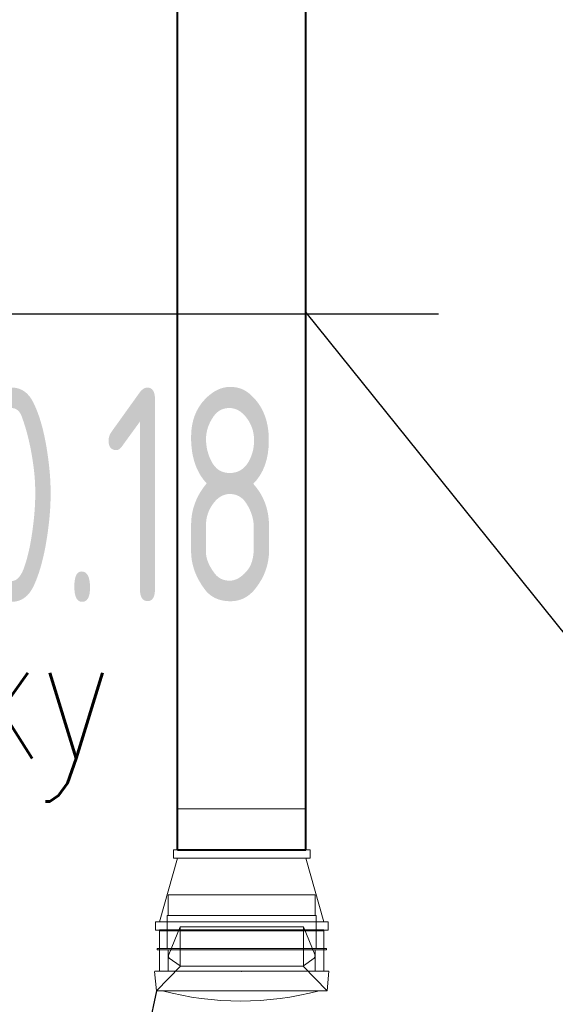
# Model space of a CAD drawing. Header units: millimetres. Extents: x -367720 to -162733, y 309172 to 337444.
# Tile 57 of 256: x -352604 to -352082, y 315413 to 316370. Entities that reach past the tile are written whole.
import ezdxf
from ezdxf.enums import TextEntityAlignment as Align

# ---------------------------------------------------------------- set-up
doc = ezdxf.new("R2010")
doc.units = ezdxf.units.MM
doc.header["$LTSCALE"] = 10
doc.header["$MEASUREMENT"] = 0
doc.linetypes.add('ACAD_ISO03W100', pattern=[30, 12, -18])
doc.linetypes.add('HIDDEN', pattern=[0.375, 0.25, -0.125])
doc.layers.get('0').update_dxf_attribs({"color": 255, "lineweight": 13})
for name, color, linetype, lineweight in [('VZ1', 6, 'Continuous', 18), ('vzt-odvod', 6, 'Continuous', 40), ('vzt-popis2', 91, 'Continuous', 20), ('vzt-přívod', 2, 'Continuous', 40), ('vzt-spiro', 50, 'Continuous', 5), ('vzt-tenká', 2, 'Continuous', 20), ('vzt-čárkkovaná', 50, 'ACAD_ISO03W100', 9)]:
    doc.layers.add(name, color=color, linetype=linetype, lineweight=lineweight)
doc.layers.add('VZT_odvod', color=6, linetype='Continuous')
doc.layers.add('VZT_pozice', color=1, linetype='Continuous')
doc.styles.add('ISO8', font='ISO8.shx')
doc.styles.add('ROMANS', font='ROMANS.shx', dxfattribs={"height": 80})

# ---------------------------------------------------------------- blocks, each defined once
blk = doc.blocks.new('LU-H')
at = {"linetype": 'ByBlock', "style": 'ISO8'}
blk.add_attdef('LU-WERT', text='', height=1, dxfattribs=at).set_placement((0.0065, -0.0082), align=Align.CENTER)
blk = doc.blocks.new('A$C44164CF6')
at = {"layer": 'VZT_pozice', "color": 2}
blk.add_line((1685.08, -2835.65, 7.5), (2586.8, -2835.65, 7.5), dxfattribs=at)
at = {"layer": 'VZT_odvod', "linetype": 'HIDDEN', "ltscale": 200}
ref = blk.add_blockref('LU-H', (2335.67, -2909.45, 7.5), dxfattribs=dict(at, xscale=250, yscale=250, zscale=250, rotation=180))
ref.add_attrib('LU-WERT', '100.18', dxfattribs={"layer": '0', "linetype": 'ByBlock', "height": 208.333, "style": 'ISO8', "width": 0.75}).set_placement((2196.87, -3115.73, 7.5), align=Align.CENTER)
at = {"layer": 'VZ1', "extrusion": (0, -1, -1.22461e-16), "style": 'ROMANS', "width": 0.8, "flags": 1}
for tag, p in [('MATERIAL', (-2269.09, 3112.52, -14812.16)), ('PRIRUBA', (-2269.09, 3112.52, -14812.16)), ('PRUTOK', (-2269.09, 3112.52, -14812.16)), ('PLOCHA', (-2269.09, 3112.52, -14812.16)), ('OBVOD', (-2269.09, 3112.52, -14812.16)), ('NAZEV', (-2269.09, 3112.52, -14812.16)), ('KOTA', (-2269.09, 3112.52, -14812.16)), ('USEK', (-2269.09, 3112.52, -14812.16)), ('TVAR', (-2269.09, 3112.52, -14812.16)), ('POS', (-2269.09, 3112.52, -14812.16)), ('NB2', (-2269.09, 3112.52, -14812.16)), ('NB1', (-2269.09, 3112.52, -14812.16)), ('DB', (-2269.09, 3112.52, -14812.16)), ('DA', (-2269.09, 3112.52, -14812.16)), ('B2', (-2269.09, 3112.52, -14812.16)), ('B1', (-2269.09, 3112.52, -14812.16)), ('A2', (-2269.09, 3112.52, -14812.16)), ('A1', (-2269.09, 3112.52, -14812.16)), ('LT', (-2269.09, 3112.52, -14812.16)), ('MATERIAL', (99885.33, 3112.52, -14812.16)), ('PRIRUBA', (99885.33, 3112.52, -14812.16)), ('PRUTOK', (99885.33, 3112.52, -14812.16)), ('PLOCHA', (99885.33, 3112.52, -14812.16)), ('OBVOD', (99885.33, 3112.52, -14812.16)), ('NAZEV', (99885.33, 3112.52, -14812.16)), ('KOTA', (99885.33, 3112.52, -14812.16)), ('USEK', (99885.33, 3112.52, -14812.16)), ('TVAR', (99885.33, 3112.52, -14812.16)), ('POS', (99885.33, 3112.52, -14812.16)), ('NB2', (99885.33, 3112.52, -14812.16)), ('NB1', (99885.33, 3112.52, -14812.16)), ('DB', (99885.33, 3112.52, -14812.16)), ('DA', (99885.33, 3112.52, -14812.16)), ('B2', (99885.33, 3112.52, -14812.16)), ('B1', (99885.33, 3112.52, -14812.16)), ('A2', (99885.33, 3112.52, -14812.16)), ('A1', (99885.33, 3112.52, -14812.16)), ('LT', (99885.33, 3112.52, -14812.16))]:
    blk.add_attdef(tag, p, '', height=1, rotation=180, dxfattribs=at)
at = {"layer": 'VZ1', "extrusion": (1.22461e-16, 1, 4.44089e-16), "style": 'ROMANS', "width": 0.8, "flags": 1}
for tag, p in [('MATERIAL', (2269.09, 2852.52, 14812.16)), ('PRIRUBA', (2269.09, 2852.52, 14812.16)), ('IZOLACE', (2269.09, 2852.52, 14812.16)), ('PRUTOK', (2269.09, 2852.52, 14812.16)), ('PLOCHA', (2269.09, 2852.52, 14812.16)), ('NASTCE', (2269.09, 2852.52, 14812.16)), ('OBVOD', (2269.09, 2852.52, 14812.16)), ('NAZEV', (2269.09, 2852.52, 14812.16)), ('KOTA', (2269.09, 2852.52, 14812.16)), ('USEK', (2269.09, 2852.52, 14812.16)), ('TVAR', (2269.09, 2852.52, 14812.16)), ('POS', (2269.09, 2852.52, 14812.16)), ('NB2', (2269.09, 2852.52, 14812.16)), ('NB1', (2269.09, 2852.52, 14812.16)), ('B1', (2269.09, 2852.52, 14812.16)), ('VS', (2269.09, 2852.52, 14812.16)), ('A1', (2269.09, 2852.52, 14812.16)), ('LT', (2269.09, 2852.52, 14812.16)), ('MATERIAL', (-99885.33, 2852.52, 14812.16)), ('PRIRUBA', (-99885.33, 2852.52, 14812.16)), ('IZOLACE', (-99885.33, 2852.52, 14812.16)), ('PRUTOK', (-99885.33, 2852.52, 14812.16)), ('PLOCHA', (-99885.33, 2852.52, 14812.16)), ('NASTCE', (-99885.33, 2852.52, 14812.16)), ('OBVOD', (-99885.33, 2852.52, 14812.16)), ('NAZEV', (-99885.33, 2852.52, 14812.16)), ('KOTA', (-99885.33, 2852.52, 14812.16)), ('USEK', (-99885.33, 2852.52, 14812.16)), ('TVAR', (-99885.33, 2852.52, 14812.16)), ('POS', (-99885.33, 2852.52, 14812.16)), ('NB2', (-99885.33, 2852.52, 14812.16)), ('NB1', (-99885.33, 2852.52, 14812.16)), ('B1', (-99885.33, 2852.52, 14812.16)), ('VS', (-99885.33, 2852.52, 14812.16)), ('A1', (-99885.33, 2852.52, 14812.16)), ('LT', (-99885.33, 2852.52, 14812.16))]:
    blk.add_attdef(tag, p, '', height=1, dxfattribs=at)
at = {"layer": 'vzt-popis2', "style": 'ROMANS', "width": 0.8}
blk.add_text('dle jednotky', height=125, dxfattribs=at).set_placement((1859.18, -3205.7, 50007.5), align=Align.MIDDLE_CENTER)
blk = doc.blocks.new('A$C53041BB5')
at = {"layer": 'vzt-tenká'}
for p, q in [((-19, 83), (-0.12, 84.89)), ((-19, 0), (-19, 83)), ((0, 84.71), (0, 0)), ((-19, 0), (-19, -83)), ((0, -84.84), (0, 0)), ((-19, -83), (0, -84.84))]:
    blk.add_line(p, q, dxfattribs=at)
blk.add_arc((266.48, 1), 295.48, 165.05133, 194.94867, dxfattribs=at)
blk.add_point((0, 0), dxfattribs=at)
at = {"layer": 'vzt-čárkkovaná'}
for p, q in [((-19, 83), (5.1, 59.64)), ((21, 82.42), (21, 0)), ((21, 82.42), (22, 82.42)), ((22, 82.42), (22, 0)), ((0, 71.5), (21, 71.5)), ((12.77, 70.52), (5.32, 60.02)), ((43.2, 60), (16.31, 70.98)), ((22, 72.5), (54.4, 72.5)), ((54.4, 72.5), (54.4, 0)), ((54.4, 71.5), (74.48, 71.5)), ((74.48, 0), (74.48, 71.5)), ((4.66, 60), (43.2, 60)), ((5.1, 59.64), (5.1, 0)), ((43.2, 60), (43.2, 0)), ((5.1, -59.64), (5.1, 0)), ((21, -82.41), (21, 0)), ((22, -82.41), (22, 0)), ((43.2, -60), (43.2, 0)), ((54.4, -72.5), (54.4, 0)), ((74.48, 0), (74.48, -71.5)), ((-19, -83), (5.1, -59.64)), ((4.66, -60), (43.2, -60)), ((4.66, -60), (43.2, -60)), ((12.77, -70.52), (5.32, -60.02)), ((43.2, -60), (16.31, -70.98)), ((0, -71.5), (21, -71.5)), ((22, -72.5), (54.4, -72.5)), ((54.4, -71.5), (74.48, -71.5)), ((21, -82.41), (22, -82.41))]:
    blk.add_line(p, q, dxfattribs=at)
for centre, start, end in [((14.85, 68.36), 60.75873, 133.74605), ((14.85, -68.36), 226.25395, 299.24127)]:
    blk.add_arc(centre, 3, start, end, dxfattribs=at)
blk = doc.blocks.new('A$C7D3B50DE')
at = {"layer": 'vzt-odvod'}
for p, q in [((40, 80), (40, -80)), ((118, 62.5), (118, -62.5))]:
    blk.add_line(p, q, dxfattribs=at)
at = {"layer": 'vzt-spiro'}
for p, q in [((40, 84), (40, 0)), ((40, 84), (48, 84)), ((48, 84), (48, 0)), ((48, 80), (110, 62.5)), ((110, 66.5), (110, 0)), ((118, 66.5), (110, 66.5)), ((118, 66.5), (118, 0)), ((40, -84), (40, 0)), ((48, -84), (48, 0)), ((110, -66.5), (110, 0)), ((118, -66.5), (118, 0)), ((48, -80), (110, -62.5)), ((118, -66.5), (110, -66.5)), ((40, -84), (48, -84))]:
    blk.add_line(p, q, dxfattribs=at)
for p in [(40, 0), (118, 0)]:
    blk.add_point(p, dxfattribs=at)
at = {"layer": 'vzt-čárkkovaná'}
for p, q in [((0, 0), (0, 80)), ((0, 80), (40, 80)), ((158, 62.5), (118, 62.5)), ((158, 0), (158, 62.5)), ((0, 0), (0, -80)), ((158, 0), (158, -62.5)), ((158, -62.5), (118, -62.5)), ((0, -80), (40, -80))]:
    blk.add_line(p, q, dxfattribs=at)
blk = doc.blocks.new('A$C44067DDB')
at = {"layer": 'vzt-přívod'}
for p, q in [((12832.6861, 2943), (12832.6861, 4319.8146)), ((12957.8423, 2943), (12957.8423, 4319.8146))]:
    blk.add_line(p, q, dxfattribs=at)
at = {"layer": 'VZT_pozice', "color": 7}
for p, q in [((12957.8423, 3465.6043), (13491.9296, 2801.9978)), ((12812.3423, 2806), (12537.906, 1499.9434))]:
    blk.add_line(p, q, dxfattribs=at)
at = {"layer": 'vzt-přívod', "lineweight": 30, "rotation": 90}
blk.add_blockref('A$C7D3B50DE', (12895.3423, 2825), dxfattribs=at)
at = {"layer": 'vzt-přívod', "rotation": 90}
blk.add_blockref('A$C53041BB5', (12895.3423, 2825), dxfattribs=at)
blk.add_blockref('A$C53041BB5', (12895.3423, 2825), dxfattribs=at)
at = {"layer": 'VZ1', "extrusion": (1.04009e-13, 1, -4.87544e-15), "style": 'ROMANS', "width": 0.8, "flags": 1}
for tag in ['KOTA', 'USEK', 'TVAR', 'POS', 'NB2', 'NB1', 'VS', 'LT', 'D']:
    blk.add_attdef(tag, (-111318.983, 5039.0799, 11669.1415), '', height=1, dxfattribs=at)
at = {"layer": 'VZ1', "extrusion": (1, -3.06152e-16, 0), "style": 'ROMANS', "width": 0.8, "flags": 1}
for tag in ['NB2', 'NB1', 'PRUTOK', 'USEK', 'KOTA', 'NAZEV', 'PRIRUBA2', 'POS', 'MATERIAL', 'PRUMER', 'PLOCHA', 'LT', 'UHEL', 'R', 'D', 'TVAR']:
    blk.add_attdef(tag, (11669.1415, 5039.0799, 111318.983), '', height=1, rotation=90, dxfattribs=at)
at = {"layer": 'VZ1', "extrusion": (-2.71917e-32, 1, -4.44089e-16), "style": 'ROMANS', "width": 0.8, "flags": 1}
for tag, p in [('MATERIAL', (-177204.9859, 2943.2966, 11491.6104)), ('PRIRUBA', (-177204.9859, 2943.2966, 11491.6104)), ('PRUTOK', (-177204.9859, 2943.2966, 11491.6104)), ('PLOCHA', (-177204.9859, 2943.2966, 11491.6104)), ('OBVOD', (-177204.9859, 2943.2966, 11491.6104)), ('NAZEV', (-177204.9859, 2943.2966, 11491.6104)), ('KOTA', (-177204.9859, 2943.2966, 11491.6104)), ('USEK', (-177204.9859, 2943.2966, 11491.6104)), ('TVAR', (-177204.9859, 2943.2966, 11491.6104)), ('NBN', (-177204.9859, 2943.2966, 11491.6104)), ('POS', (-177204.9859, 2943.2966, 11491.6104)), ('NB3', (-177204.9859, 2943.2966, 11491.6104)), ('VS', (-177204.9859, 2943.2966, 11491.6104)), ('LT', (-177204.9859, 2943.2966, 11491.6104)), ('B', (-177204.9859, 2943.2966, 11491.6104)), ('R', (-177204.9859, 2943.2966, 11491.6104)), ('A', (-177204.9859, 2943.2966, 11491.6104)), ('MATERIAL', (-11332.888, 6131.7212, 9501.275)), ('MATERIAL', (-11332.9671, 2943.2966, 9501.275)), ('PRIRUBA', (-11332.888, 6131.7212, 9501.275)), ('PRIRUBA', (-11332.9671, 2943.2966, 9501.275)), ('PRUTOK', (-11332.888, 6131.7212, 9501.275)), ('PRUTOK', (-11332.9671, 2943.2966, 9501.275)), ('PLOCHA', (-11332.888, 6131.7212, 9501.275)), ('PLOCHA', (-11332.9671, 2943.2966, 9501.275)), ('OBVOD', (-11332.888, 6131.7212, 9501.275)), ('OBVOD', (-11332.9671, 2943.2966, 9501.275)), ('NAZEV', (-11332.888, 6131.7212, 9501.275)), ('NAZEV', (-11332.9671, 2943.2966, 9501.275)), ('KOTA', (-11332.888, 6131.7212, 9501.275)), ('USEK', (-11332.888, 6131.7212, 9501.275)), ('KOTA', (-11332.9671, 2943.2966, 9501.275)), ('USEK', (-11332.9671, 2943.2966, 9501.275)), ('TVAR', (-11332.888, 6131.7212, 9501.275)), ('TVAR', (-11332.9671, 2943.2966, 9501.275)), ('NBN', (-11332.888, 6131.7212, 9501.275)), ('NBN', (-11332.9671, 2943.2966, 9501.275)), ('POS', (-11332.888, 6131.7212, 9501.275)), ('NB3', (-11332.888, 6131.7212, 9501.275)), ('POS', (-11332.9671, 2943.2966, 9501.275)), ('NB3', (-11332.9671, 2943.2966, 9501.275)), ('VS', (-11332.888, 6131.7212, 9501.275)), ('LT', (-11332.888, 6131.7212, 9501.275)), ('VS', (-11332.9671, 2943.2966, 9501.275)), ('LT', (-11332.9671, 2943.2966, 9501.275)), ('B', (-11332.888, 6131.7212, 9501.275)), ('R', (-11332.888, 6131.7212, 9501.275)), ('A', (-11332.888, 6131.7212, 9501.275)), ('B', (-11332.9671, 2943.2966, 9501.275)), ('R', (-11332.9671, 2943.2966, 9501.275)), ('A', (-11332.9671, 2943.2966, 9501.275)), ('MATERIAL', (-109446.9123, 2943.2966, 9501.275)), ('PRIRUBA', (-109446.9123, 2943.2966, 9501.275)), ('PRUTOK', (-109446.9123, 2943.2966, 9501.275)), ('PLOCHA', (-109446.9123, 2943.2966, 9501.275)), ('OBVOD', (-109446.9123, 2943.2966, 9501.275)), ('NAZEV', (-109446.9123, 2943.2966, 9501.275)), ('KOTA', (-109446.9123, 2943.2966, 9501.275)), ('USEK', (-109446.9123, 2943.2966, 9501.275)), ('TVAR', (-109446.9123, 2943.2966, 9501.275)), ('NBN', (-109446.9123, 2943.2966, 9501.275)), ('POS', (-109446.9123, 2943.2966, 9501.275)), ('NB3', (-109446.9123, 2943.2966, 9501.275)), ('VS', (-109446.9123, 2943.2966, 9501.275)), ('LT', (-109446.9123, 2943.2966, 9501.275)), ('B', (-109446.9123, 2943.2966, 9501.275)), ('R', (-109446.9123, 2943.2966, 9501.275)), ('A', (-109446.9123, 2943.2966, 9501.275))]:
    blk.add_attdef(tag, p, '', height=1, dxfattribs=at)
at = {"layer": 'VZ1', "extrusion": (-1, 0, 0), "style": 'ROMANS', "width": 0.8, "flags": 1}
for tag, p in [('NB3', (-11312.8354, 2943.2966, -178642.0188)), ('PRUTOK', (-11312.8354, 2943.2966, -178642.0188)), ('USEK', (-11312.8354, 2943.2966, -178642.0188)), ('VS', (-11312.8354, 2943.2966, -178642.0188)), ('NAZEV', (-11312.8354, 2943.2966, -178642.0188)), ('KOTA', (-11312.8354, 2943.2966, -178642.0188)), ('POS', (-11312.8354, 2943.2966, -178642.0188)), ('MATERIAL', (-11312.8354, 2943.2966, -178642.0188)), ('PRIRUBA', (-11312.8354, 2943.2966, -178642.0188)), ('PLOCHA', (-11312.8354, 2943.2966, -178642.0188)), ('OBVOD', (-11312.8354, 2943.2966, -178642.0188)), ('R', (-11312.8354, 2943.2966, -178642.0188)), ('LT', (-11312.8354, 2943.2966, -178642.0188)), ('B', (-11312.8354, 2943.2966, -178642.0188)), ('A', (-11312.8354, 2943.2966, -178642.0188)), ('TVAR', (-11312.8354, 2943.2966, -178642.0188)), ('NB3', (-9322.5, 6131.7212, -12769.9209)), ('PRUTOK', (-9322.5, 6131.7212, -12769.9209)), ('USEK', (-9322.5, 6131.7212, -12769.9209)), ('VS', (-9322.5, 6131.7212, -12769.9209)), ('NAZEV', (-9322.5, 6131.7212, -12769.9209)), ('KOTA', (-9322.5, 6131.7212, -12769.9209)), ('POS', (-9322.5, 6131.7212, -12769.9209)), ('MATERIAL', (-9322.5, 6131.7212, -12769.9209)), ('PRIRUBA', (-9322.5, 6131.7212, -12769.9209)), ('PLOCHA', (-9322.5, 6131.7212, -12769.9209)), ('OBVOD', (-9322.5, 6131.7212, -12769.9209)), ('R', (-9322.5, 6131.7212, -12769.9209)), ('LT', (-9322.5, 6131.7212, -12769.9209)), ('B', (-9322.5, 6131.7212, -12769.9209)), ('A', (-9322.5, 6131.7212, -12769.9209)), ('TVAR', (-9322.5, 6131.7212, -12769.9209)), ('NB3', (-9322.5, 2943.2966, -12770)), ('PRUTOK', (-9322.5, 2943.2966, -12770)), ('USEK', (-9322.5, 2943.2966, -12770)), ('VS', (-9322.5, 2943.2966, -12770)), ('NAZEV', (-9322.5, 2943.2966, -12770)), ('KOTA', (-9322.5, 2943.2966, -12770)), ('POS', (-9322.5, 2943.2966, -12770)), ('MATERIAL', (-9322.5, 2943.2966, -12770)), ('PRIRUBA', (-9322.5, 2943.2966, -12770)), ('PLOCHA', (-9322.5, 2943.2966, -12770)), ('OBVOD', (-9322.5, 2943.2966, -12770)), ('R', (-9322.5, 2943.2966, -12770)), ('LT', (-9322.5, 2943.2966, -12770)), ('B', (-9322.5, 2943.2966, -12770)), ('A', (-9322.5, 2943.2966, -12770)), ('TVAR', (-9322.5, 2943.2966, -12770)), ('NB3', (-9322.5, 2943.2966, -110883.9452)), ('PRUTOK', (-9322.5, 2943.2966, -110883.9452)), ('USEK', (-9322.5, 2943.2966, -110883.9452)), ('VS', (-9322.5, 2943.2966, -110883.9452)), ('NAZEV', (-9322.5, 2943.2966, -110883.9452)), ('KOTA', (-9322.5, 2943.2966, -110883.9452)), ('POS', (-9322.5, 2943.2966, -110883.9452)), ('MATERIAL', (-9322.5, 2943.2966, -110883.9452)), ('PRIRUBA', (-9322.5, 2943.2966, -110883.9452)), ('PLOCHA', (-9322.5, 2943.2966, -110883.9452)), ('OBVOD', (-9322.5, 2943.2966, -110883.9452)), ('R', (-9322.5, 2943.2966, -110883.9452)), ('LT', (-9322.5, 2943.2966, -110883.9452)), ('B', (-9322.5, 2943.2966, -110883.9452)), ('A', (-9322.5, 2943.2966, -110883.9452)), ('TVAR', (-9322.5, 2943.2966, -110883.9452))]:
    blk.add_attdef(tag, p, '', height=1, rotation=270, dxfattribs=at)
at = {"layer": 'VZ1', "extrusion": (1, -2.32324e-14, 0), "style": 'ROMANS', "width": 0.8, "flags": 1}
for tag in ['NB2', 'NB1', 'PRUTOK', 'USEK', 'KOTA', 'NAZEV', 'PRIRUBA2', 'POS', 'MATERIAL', 'PRUMER', 'PLOCHA', 'LT', 'UHEL', 'R', 'D', 'TVAR']:
    blk.add_attdef(tag, (11224.1742, 2147.9426, 13745.0379), '', height=1, rotation=270, dxfattribs=at)
at = {"layer": 'VZ1', "extrusion": (-1.83691e-16, -1, 0), "style": 'ROMANS', "width": 0.8, "flags": 1}
for tag in ['POZNAMKA', 'NB2', 'NB1', 'DATA-HODNOTA', 'DATA-KLIC', 'PRUTOK', 'USEK', 'DRUHTLUM', 'ZETA', 'PR', 'TYP', 'NAZEV', 'POS', 'VETA']:
    blk.add_attdef(tag, (111863.9472, 3000, -10940.785), '', height=1, dxfattribs=at)
at = {"layer": 'VZ1', "extrusion": (0, 1, -1.26974e-15), "style": 'ROMANS', "width": 0.8, "flags": 1}
for tag in ['PRIRUBA2', 'MATERIAL', 'PRUMER', 'IZOLACE', 'PRUTOK', 'PLOCHA', 'NASTCE', 'NAZEV', 'KOTA', 'USEK', 'TVAR', 'POS', 'NB2', 'NB1', 'VS', 'LT', 'D']:
    blk.add_attdef(tag, (-111858.983, 2389.3275, 10075), '', height=1, dxfattribs=at)
at = {"layer": 'VZ1', "style": 'ROMANS', "width": 0.8, "flags": 1}
for tag in ['VS', 'OBVOD', 'USEK', 'IZOLACE', 'NASTCE', 'PRUTOK', 'KOTA', 'POS', 'PRIRUBA', 'PLOCHA', 'A1', 'TVAR', 'NB2', 'NB1', 'NAZEV', 'MATERIAL', 'LT', 'B1']:
    blk.add_attdef(tag, (12740, 9530), '', height=1, rotation=270, dxfattribs=at)
at = {"layer": 'VZ1', "extrusion": (0, -1, 0), "style": 'ROMANS', "width": 0.8, "flags": 1}
for tag, p in [('NBN', (179201.405, 2639.0523, -9490.3354)), ('NB3', (179201.405, 2639.0523, -9490.3354)), ('PRUTOK', (179201.405, 2639.0523, -9490.3354)), ('USEK', (179201.405, 2639.0523, -9490.3354)), ('VS', (179201.405, 2639.0523, -9490.3354)), ('NAZEV', (179201.405, 2639.0523, -9490.3354)), ('KOTA', (179201.405, 2639.0523, -9490.3354)), ('POS', (179201.405, 2639.0523, -9490.3354)), ('MATERIAL', (179201.405, 2639.0523, -9490.3354)), ('PRIRUBA', (179201.405, 2639.0523, -9490.3354)), ('PLOCHA', (179201.405, 2639.0523, -9490.3354)), ('OBVOD', (179201.405, 2639.0523, -9490.3354)), ('R', (179201.405, 2639.0523, -9490.3354)), ('LT', (179201.405, 2639.0523, -9490.3354)), ('B', (179201.405, 2639.0523, -9490.3354)), ('A', (179201.405, 2639.0523, -9490.3354)), ('TVAR', (179201.405, 2639.0523, -9490.3354)), ('NBN', (13329.3863, 2639.0523, -7500)), ('NB3', (13329.3863, 2639.0523, -7500)), ('PRUTOK', (13329.3863, 2639.0523, -7500)), ('USEK', (13329.3863, 2639.0523, -7500)), ('VS', (13329.3863, 2639.0523, -7500)), ('NAZEV', (13329.3863, 2639.0523, -7500)), ('KOTA', (13329.3863, 2639.0523, -7500)), ('POS', (13329.3863, 2639.0523, -7500)), ('MATERIAL', (13329.3863, 2639.0523, -7500)), ('PRIRUBA', (13329.3863, 2639.0523, -7500)), ('PLOCHA', (13329.3863, 2639.0523, -7500)), ('OBVOD', (13329.3863, 2639.0523, -7500)), ('R', (13329.3863, 2639.0523, -7500)), ('LT', (13329.3863, 2639.0523, -7500)), ('B', (13329.3863, 2639.0523, -7500)), ('A', (13329.3863, 2639.0523, -7500)), ('TVAR', (13329.3863, 2639.0523, -7500)), ('TVAR', (111443.3315, 2639.0523, -7500)), ('A', (111443.3315, 2639.0523, -7500)), ('B', (111443.3315, 2639.0523, -7500)), ('LT', (111443.3315, 2639.0523, -7500)), ('R', (111443.3315, 2639.0523, -7500)), ('OBVOD', (111443.3315, 2639.0523, -7500)), ('PLOCHA', (111443.3315, 2639.0523, -7500)), ('PRIRUBA', (111443.3315, 2639.0523, -7500)), ('MATERIAL', (111443.3315, 2639.0523, -7500)), ('POS', (111443.3315, 2639.0523, -7500)), ('KOTA', (111443.3315, 2639.0523, -7500)), ('NAZEV', (111443.3315, 2639.0523, -7500)), ('VS', (111443.3315, 2639.0523, -7500)), ('USEK', (111443.3315, 2639.0523, -7500)), ('PRUTOK', (111443.3315, 2639.0523, -7500)), ('NB3', (111443.3315, 2639.0523, -7500)), ('NBN', (111443.3315, 2639.0523, -7500)), ('NBN', (111443.3315, 2639.0523, -7500)), ('NB3', (111443.3315, 2639.0523, -7500)), ('PRUTOK', (111443.3315, 2639.0523, -7500)), ('USEK', (111443.3315, 2639.0523, -7500)), ('VS', (111443.3315, 2639.0523, -7500)), ('NAZEV', (111443.3315, 2639.0523, -7500)), ('KOTA', (111443.3315, 2639.0523, -7500)), ('POS', (111443.3315, 2639.0523, -7500)), ('MATERIAL', (111443.3315, 2639.0523, -7500)), ('PRIRUBA', (111443.3315, 2639.0523, -7500)), ('PLOCHA', (111443.3315, 2639.0523, -7500)), ('OBVOD', (111443.3315, 2639.0523, -7500)), ('R', (111443.3315, 2639.0523, -7500)), ('LT', (111443.3315, 2639.0523, -7500)), ('B', (111443.3315, 2639.0523, -7500)), ('A', (111443.3315, 2639.0523, -7500)), ('TVAR', (111443.3315, 2639.0523, -7500))]:
    blk.add_attdef(tag, p, '', height=1, rotation=90, dxfattribs=at)
at = {"layer": 'VZ1', "extrusion": (2.83287e-14, -1, 0), "style": 'ROMANS', "width": 0.8, "flags": 1}
for tag, p in [('IZOLACE', (4619.6938, 3000, -5099.5832)), ('NASTCE', (4619.6938, 3000, -5099.5832)), ('NB2', (4619.6938, 3000, -5099.5832)), ('NB1', (4619.6938, 3000, -5099.5832)), ('VS', (4619.6938, 3000, -5099.5832)), ('PRUTOK', (4619.6938, 3000, -5099.5832)), ('USEK', (4619.6938, 3000, -5099.5832)), ('KOTA', (4619.6938, 3000, -5099.5832)), ('NAZEV', (4619.6938, 3000, -5099.5832)), ('PRIRUBA2', (4619.6938, 3000, -5099.5832)), ('POS', (4619.6938, 3000, -5099.5832)), ('MATERIAL', (4619.6938, 3000, -5099.5832)), ('PRUMER', (4619.6938, 3000, -5099.5832)), ('PLOCHA', (4619.6938, 3000, -5099.5832)), ('LT', (4619.6938, 3000, -5099.5832)), ('D', (4619.6938, 3000, -5099.5832)), ('TVAR', (4619.6938, 3000, -5099.5832)), ('IZOLACE', (102733.639, 3000, -4512.6709)), ('NASTCE', (102733.639, 3000, -4512.6709)), ('NB2', (102733.639, 3000, -4512.6709)), ('NB1', (102733.639, 3000, -4512.6709)), ('VS', (102733.639, 3000, -4512.6709)), ('PRUTOK', (102733.639, 3000, -4512.6709)), ('USEK', (102733.639, 3000, -4512.6709)), ('KOTA', (102733.639, 3000, -4512.6709)), ('NAZEV', (102733.639, 3000, -4512.6709)), ('PRIRUBA2', (102733.639, 3000, -4512.6709)), ('POS', (102733.639, 3000, -4512.6709)), ('MATERIAL', (102733.639, 3000, -4512.6709)), ('PRUMER', (102733.639, 3000, -4512.6709)), ('PLOCHA', (102733.639, 3000, -4512.6709)), ('LT', (102733.639, 3000, -4512.6709)), ('D', (102733.639, 3000, -4512.6709)), ('TVAR', (102733.639, 3000, -4512.6709))]:
    blk.add_attdef(tag, p, '', height=1, dxfattribs=at)
at = {"layer": 'vzt-přívod', "lineweight": 30, "extrusion": (-1, 0, 0), "style": 'ROMANS', "width": 0.8, "flags": 1}
for p in [(-11312.8354, 2943.2966, -178642.0188), (-9322.5, 6131.7212, -12769.9209), (-9322.5, 2943.2966, -12770), (-9322.5, 2943.2966, -110883.9452)]:
    blk.add_attdef('NBN', p, '', height=1, rotation=270, dxfattribs=at)
at = {"layer": 'vzt-přívod', "lineweight": 30, "extrusion": (0.707107, 0.707107, 0), "style": 'ROMANS', "width": 0.8, "flags": 1}
for tag, p in [('PRIRUBA2', (-1079.1254, 2936.5022, 15975.6328)), ('MATERIAL', (-1079.1254, 2936.5022, 15975.6328)), ('PRUMER', (-1079.1254, 2936.5022, 15975.6328)), ('IZOLACE', (-1079.1254, 2936.5022, 15975.6328)), ('PRUTOK', (-1079.1254, 2936.5022, 15975.6328)), ('PLOCHA', (-1079.1254, 2936.5022, 15975.6328)), ('NASTCE', (-1079.1254, 2936.5022, 15975.6328)), ('NAZEV', (-1079.1254, 2936.5022, 15975.6328)), ('KOTA', (-1079.1254, 2936.5022, 15975.6328)), ('USEK', (-1079.1254, 2936.5022, 15975.6328)), ('TVAR', (-1079.1254, 2936.5022, 15975.6328)), ('POS', (-1079.1254, 2936.5022, 15975.6328)), ('NB2', (-1079.1254, 2936.5022, 15975.6328)), ('NB1', (-1079.1254, 2936.5022, 15975.6328)), ('VS', (-1079.1254, 2936.5022, 15975.6328)), ('LT', (-1079.1254, 2936.5022, 15975.6328)), ('D', (-1079.1254, 2936.5022, 15975.6328)), ('PRIRUBA2', (-70456.1614, 2936.5022, 85352.6688)), ('MATERIAL', (-70456.1614, 2936.5022, 85352.6688)), ('PRUMER', (-70456.1614, 2936.5022, 85352.6688)), ('IZOLACE', (-70456.1614, 2936.5022, 85352.6688)), ('PRUTOK', (-70456.1614, 2936.5022, 85352.6688)), ('PLOCHA', (-70456.1614, 2936.5022, 85352.6688)), ('NASTCE', (-70456.1614, 2936.5022, 85352.6688)), ('NAZEV', (-70456.1614, 2936.5022, 85352.6688)), ('KOTA', (-70456.1614, 2936.5022, 85352.6688)), ('USEK', (-70456.1614, 2936.5022, 85352.6688)), ('TVAR', (-70456.1614, 2936.5022, 85352.6688)), ('POS', (-70456.1614, 2936.5022, 85352.6688)), ('NB2', (-70456.1614, 2936.5022, 85352.6688)), ('NB1', (-70456.1614, 2936.5022, 85352.6688)), ('VS', (-70456.1614, 2936.5022, 85352.6688)), ('LT', (-70456.1614, 2936.5022, 85352.6688)), ('D', (-70456.1614, 2936.5022, 85352.6688))]:
    blk.add_attdef(tag, p, '', height=1, dxfattribs=at)
at = {"layer": 'vzt-přívod', "lineweight": 30, "style": 'ROMANS', "width": 0.8, "flags": 1}
for tag, p in [('USEK', (11882.7585, 10460.1981, 2936.5022)), ('UHEL', (11882.7585, 10460.1981, 2936.5022)), ('PRUTOK', (11882.7585, 10460.1981, 2936.5022)), ('KOTA', (11882.7585, 10460.1981, 2936.5022)), ('PRIRUBA2', (11882.7585, 10460.1981, 2936.5022)), ('POS', (11882.7585, 10460.1981, 2936.5022)), ('PRUMER', (11882.7585, 10460.1981, 2936.5022)), ('PLOCHA', (11882.7585, 10460.1981, 2936.5022)), ('TVAR', (11882.7585, 10460.1981, 2936.5022)), ('NB2', (11882.7585, 10460.1981, 2936.5022)), ('NB1', (11882.7585, 10460.1981, 2936.5022)), ('NAZEV', (11882.7585, 10460.1981, 2936.5022)), ('MATERIAL', (11882.7585, 10460.1981, 2936.5022)), ('LT', (11882.7585, 10460.1981, 2936.5022)), ('R', (11882.7585, 10460.1981, 2936.5022)), ('D', (11882.7585, 10460.1981, 2936.5022)), ('USEK', (109996.7036, 10460.1981, 2936.5022)), ('UHEL', (109996.7036, 10460.1981, 2936.5022)), ('PRUTOK', (109996.7036, 10460.1981, 2936.5022)), ('KOTA', (109996.7036, 10460.1981, 2936.5022)), ('PRIRUBA2', (109996.7036, 10460.1981, 2936.5022)), ('POS', (109996.7036, 10460.1981, 2936.5022)), ('PRUMER', (109996.7036, 10460.1981, 2936.5022)), ('PLOCHA', (109996.7036, 10460.1981, 2936.5022)), ('TVAR', (109996.7036, 10460.1981, 2936.5022)), ('NB2', (109996.7036, 10460.1981, 2936.5022)), ('NB1', (109996.7036, 10460.1981, 2936.5022)), ('NAZEV', (109996.7036, 10460.1981, 2936.5022)), ('MATERIAL', (109996.7036, 10460.1981, 2936.5022)), ('LT', (109996.7036, 10460.1981, 2936.5022)), ('R', (109996.7036, 10460.1981, 2936.5022)), ('D', (109996.7036, 10460.1981, 2936.5022))]:
    blk.add_attdef(tag, p, '', height=1, rotation=270, dxfattribs=at)
at = {"layer": 'vzt-přívod', "lineweight": 30, "extrusion": (-1, 0, 1.77636e-15), "style": 'ROMANS', "width": 0.8, "flags": 1}
for tag in ['IZOLACE', 'NASTCE', 'NB2', 'NB1', 'VS', 'PRUTOK', 'USEK', 'KOTA', 'NAZEV', 'POS', 'MATERIAL', 'PRIRUBA', 'PLOCHA', 'OBVOD', 'LT', 'B1', 'A1', 'TVAR']:
    blk.add_attdef(tag, (-9530, 2813.2966, -12620), '', height=1, dxfattribs=at)

msp = doc.modelspace()

# ---------------------------------------------------------------- block references
msp.add_blockref('A$C44164CF6', (-354782.86, 318920.06))

# ---------------------------------------------------------------- next in the draw order: block references
msp.add_blockref('A$C44067DDB', (-365282.86, 312620.06))

doc.saveas('drawing.dxf')
